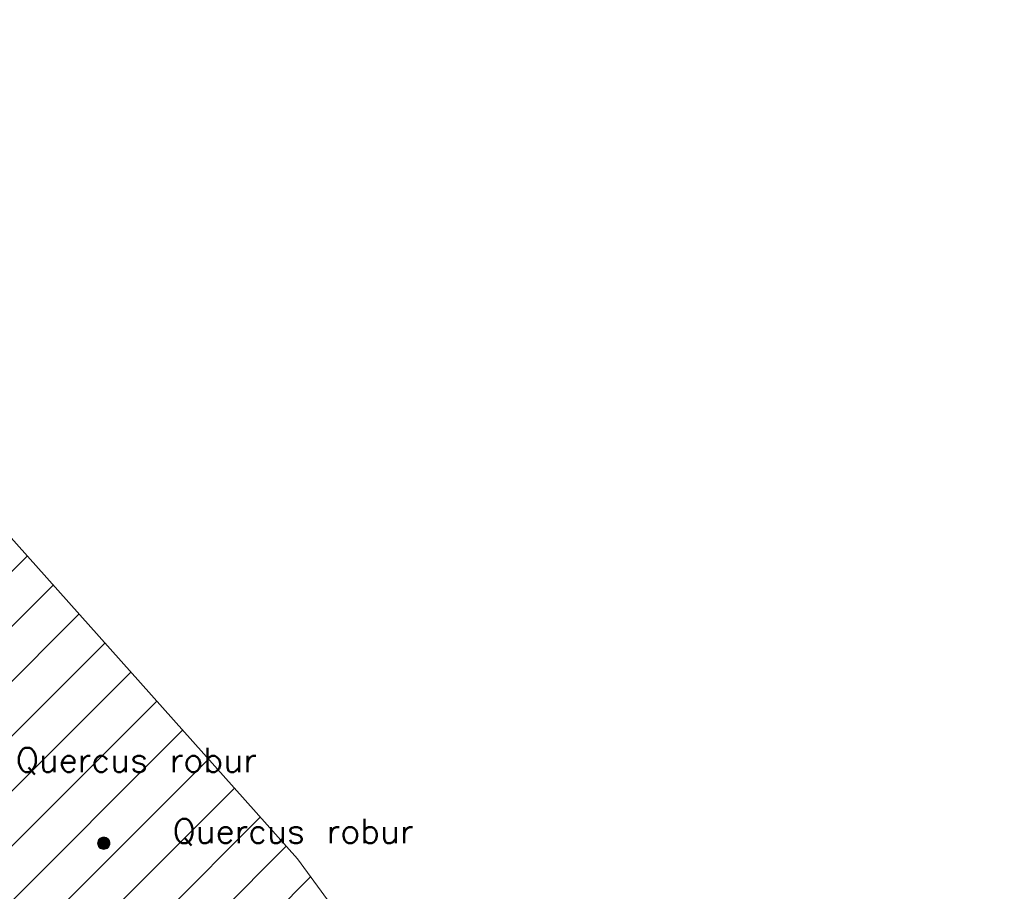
# Model space of a CAD drawing. Header units: metres. Extents: x 102852 to 106916, y 385458 to 392749.
# Tile 57 of 59: x 104965 to 105006, y 388369 to 388404. Entities that reach past the tile are written whole.
import ezdxf
from ezdxf.enums import TextEntityAlignment as Align

# ---------------------------------------------------------------- set-up
doc = ezdxf.new("R2010")
doc.units = ezdxf.units.M
for name, color, linetype, lineweight in [('0-BEPLANTING', 14, 'Continuous', 30), ('B-WE-GR-STRUIK-G', 90, 'Continuous', 13), ('Bomen', 84, 'Continuous', 0), ('Boomsoort', 10, 'Continuous', 0)]:
    doc.layers.add(name, color=color, linetype=linetype, lineweight=lineweight)
doc.styles.add('Style-txt', font='txt.shx')

# ---------------------------------------------------------------- blocks, each defined once
blk = doc.blocks.new('MPOLYGON_247')
at = {"layer": 'Bomen', "flags": 128}
for points in [[(104968.515, 388370.819), (104968.51, 388370.77), (104969.01, 388370.77)], [(104968.51, 388370.77), (104968.515, 388370.721), (104969.005, 388370.721)], [(104968.51, 388370.77), (104969.01, 388370.77), (104969.005, 388370.721)], [(104968.529, 388370.866), (104968.515, 388370.819), (104969.005, 388370.819)], [(104968.515, 388370.819), (104969.005, 388370.819), (104969.01, 388370.77)], [(104968.552, 388370.909), (104968.529, 388370.866), (104968.991, 388370.866)], [(104968.529, 388370.866), (104968.991, 388370.866), (104969.005, 388370.819)], [(104968.583, 388370.947), (104968.552, 388370.909), (104968.968, 388370.909)], [(104968.552, 388370.909), (104968.968, 388370.909), (104968.991, 388370.866)], [(104968.621, 388370.978), (104968.583, 388370.947), (104968.937, 388370.947)], [(104968.583, 388370.947), (104968.937, 388370.947), (104968.968, 388370.909)], [(104968.664, 388371.001), (104968.621, 388370.978), (104968.899, 388370.978)], [(104968.621, 388370.978), (104968.899, 388370.978), (104968.937, 388370.947)], [(104968.711, 388371.015), (104968.664, 388371.001), (104968.856, 388371.001)], [(104968.664, 388371.001), (104968.856, 388371.001), (104968.899, 388370.978)], [(104968.76, 388371.02), (104968.711, 388371.015), (104968.809, 388371.015)], [(104968.711, 388371.015), (104968.809, 388371.015), (104968.856, 388371.001)], [(104968.515, 388370.721), (104968.529, 388370.674), (104968.991, 388370.674)], [(104968.515, 388370.721), (104969.005, 388370.721), (104968.991, 388370.674)], [(104968.529, 388370.674), (104968.552, 388370.631), (104968.968, 388370.631)], [(104968.529, 388370.674), (104968.991, 388370.674), (104968.968, 388370.631)], [(104968.552, 388370.631), (104968.583, 388370.593), (104968.937, 388370.593)], [(104968.552, 388370.631), (104968.968, 388370.631), (104968.937, 388370.593)], [(104968.583, 388370.593), (104968.621, 388370.562), (104968.899, 388370.562)], [(104968.583, 388370.593), (104968.937, 388370.593), (104968.899, 388370.562)], [(104968.621, 388370.562), (104968.664, 388370.539), (104968.856, 388370.539)], [(104968.621, 388370.562), (104968.899, 388370.562), (104968.856, 388370.539)], [(104968.664, 388370.539), (104968.711, 388370.525), (104968.809, 388370.525)], [(104968.664, 388370.539), (104968.856, 388370.539), (104968.809, 388370.525)], [(104968.711, 388370.525), (104968.809, 388370.525), (104968.76, 388370.52)]]:
    blk.add_lwpolyline(points, close=True, dxfattribs=at)
at = {"layer": 'Bomen', "color": 74, "true_color": 0x55aa00, "flags": 128}
for points in [[(104968.51, 388370.77), (104968.515, 388370.819)], [(104968.515, 388370.721), (104968.51, 388370.77)], [(104968.515, 388370.819), (104968.529, 388370.866)], [(104968.529, 388370.866), (104968.552, 388370.909)], [(104968.552, 388370.909), (104968.583, 388370.947)], [(104968.583, 388370.947), (104968.621, 388370.978)], [(104968.621, 388370.978), (104968.664, 388371.001)], [(104968.664, 388371.001), (104968.711, 388371.015)], [(104968.711, 388371.015), (104968.76, 388371.02)], [(104968.76, 388371.02), (104968.809, 388371.015)], [(104968.809, 388371.015), (104968.856, 388371.001)], [(104968.856, 388371.001), (104968.899, 388370.978)], [(104968.899, 388370.978), (104968.937, 388370.947)], [(104968.937, 388370.947), (104968.968, 388370.909)], [(104968.968, 388370.909), (104968.991, 388370.866)], [(104968.991, 388370.866), (104969.005, 388370.819)], [(104969.005, 388370.819), (104969.01, 388370.77)], [(104969.01, 388370.77), (104969.005, 388370.721)], [(104968.529, 388370.674), (104968.515, 388370.721)], [(104968.552, 388370.631), (104968.529, 388370.674)], [(104968.583, 388370.593), (104968.552, 388370.631)], [(104968.621, 388370.562), (104968.583, 388370.593)], [(104968.664, 388370.539), (104968.621, 388370.562)], [(104968.711, 388370.525), (104968.664, 388370.539)], [(104968.76, 388370.52), (104968.711, 388370.525)], [(104968.809, 388370.525), (104968.76, 388370.52)], [(104968.856, 388370.539), (104968.809, 388370.525)], [(104968.899, 388370.562), (104968.856, 388370.539)], [(104968.937, 388370.593), (104968.899, 388370.562)], [(104968.968, 388370.631), (104968.937, 388370.593)], [(104968.991, 388370.674), (104968.968, 388370.631)], [(104969.005, 388370.721), (104968.991, 388370.674)]]:
    blk.add_lwpolyline(points, dxfattribs=at)
at = {"layer": 'Bomen'}
for points in [[(104968.515, 388370.819), (104968.51, 388370.77), (104969.01, 388370.77)], [(104968.529, 388370.866), (104968.515, 388370.819), (104969.005, 388370.819)], [(104968.515, 388370.819), (104969.005, 388370.819), (104969.01, 388370.77)], [(104968.552, 388370.909), (104968.529, 388370.866), (104968.991, 388370.866)], [(104968.529, 388370.866), (104968.991, 388370.866), (104969.005, 388370.819)], [(104968.583, 388370.947), (104968.552, 388370.909), (104968.968, 388370.909)], [(104968.552, 388370.909), (104968.968, 388370.909), (104968.991, 388370.866)], [(104968.621, 388370.978), (104968.583, 388370.947), (104968.937, 388370.947)], [(104968.583, 388370.947), (104968.937, 388370.947), (104968.968, 388370.909)], [(104968.664, 388371.001), (104968.621, 388370.978), (104968.899, 388370.978)], [(104968.621, 388370.978), (104968.899, 388370.978), (104968.937, 388370.947)], [(104968.711, 388371.015), (104968.664, 388371.001), (104968.856, 388371.001)], [(104968.664, 388371.001), (104968.856, 388371.001), (104968.899, 388370.978)], [(104968.76, 388371.02), (104968.711, 388371.015), (104968.809, 388371.015)], [(104968.711, 388371.015), (104968.809, 388371.015), (104968.856, 388371.001)]]:
    blk.add_solid(points, dxfattribs=at)
at = {"layer": 'Bomen', "extrusion": (0, 0, -1)}
for points in [[(-104968.51, 388370.77), (-104968.515, 388370.721), (-104969.005, 388370.721)], [(-104968.51, 388370.77), (-104969.01, 388370.77), (-104969.005, 388370.721)], [(-104968.515, 388370.721), (-104968.529, 388370.674), (-104968.991, 388370.674)], [(-104968.515, 388370.721), (-104969.005, 388370.721), (-104968.991, 388370.674)], [(-104968.529, 388370.674), (-104968.552, 388370.631), (-104968.968, 388370.631)], [(-104968.529, 388370.674), (-104968.991, 388370.674), (-104968.968, 388370.631)], [(-104968.552, 388370.631), (-104968.583, 388370.593), (-104968.937, 388370.593)], [(-104968.552, 388370.631), (-104968.968, 388370.631), (-104968.937, 388370.593)], [(-104968.583, 388370.593), (-104968.621, 388370.562), (-104968.899, 388370.562)], [(-104968.583, 388370.593), (-104968.937, 388370.593), (-104968.899, 388370.562)], [(-104968.621, 388370.562), (-104968.664, 388370.539), (-104968.856, 388370.539)], [(-104968.621, 388370.562), (-104968.899, 388370.562), (-104968.856, 388370.539)], [(-104968.664, 388370.539), (-104968.711, 388370.525), (-104968.809, 388370.525)], [(-104968.664, 388370.539), (-104968.856, 388370.539), (-104968.809, 388370.525)], [(-104968.711, 388370.525), (-104968.809, 388370.525), (-104968.76, 388370.52)]]:
    blk.add_solid(points, dxfattribs=at)

msp = doc.modelspace()

# ---------------------------------------------------------------- hatches: boundary and pattern name
at = {"layer": '0-BEPLANTING', "ltscale": 0.2}
h = msp.add_hatch(dxfattribs=at)
h.set_pattern_fill('ANSI31', color=256, scale=0.1, pattern_type=2)
h.set_pattern_definition([(45, (0, 0), (-1.122532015, 1.122532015), [])])
h.paths.add_polyline_path([(104987.201, 388309.166), (104992.925, 388315.588), (104992.756, 388316.667), (104991.641, 388317.403), (104953.135, 388274.476), (104923.953, 388240.828), (104926.911, 388240.402), (104944.757, 388260.964), (104957.242, 388276.217), (104972.593, 388292.144)])
h.paths.add_polyline_path([(104936.204, 388377.188), (104952.646, 388367.271), (104969.821, 388352.819), (104974.522, 388348.095), (104980.289, 388345.028), (104984.264, 388338.012), (104991.022, 388328.917), (104993.469, 388321.613), (105005.563, 388330.004), (104996.896, 388342.497), (104976.68, 388370.134), (104961.352, 388387.307), (104947.568, 388403.325), (104947.217, 388404.45), (104938.787, 388397.035), (104930.964, 388390.489), (104916.114, 388375.269), (104903.991, 388361.911), (104899.862, 388357.443), (104895.733, 388352.975), (104891.914, 388348.244), (104885.812, 388340.551), (104877.742, 388328.044), (104867.665, 388309.754), (104853.458, 388287.129), (104848.149, 388279.703), (104837.038, 388265.339), (104824.573, 388250.432), (104801.029, 388224.864), (104781.751, 388202.889), (104770.991, 388190.278), (104772.452, 388186.635), (104772.811, 388187.175), (104805.639, 388224.606), (104808.222, 388227.561), (104831.7, 388254.318), (104832.147, 388254.814), (104859.776, 388286.427), (104860.103, 388290.424), (104882.914, 388316.421), (104883.344, 388316.932), (104906.664, 388343.462), (104907.096, 388343.97)])

# ---------------------------------------------------------------- linework, layer by layer
at = {"layer": 'B-WE-GR-STRUIK-G', "flags": 128}
msp.add_lwpolyline([(104853.458, 388287.129), (104867.665, 388309.754), (104877.742, 388328.044), (104885.812, 388340.551), (104891.914, 388348.244), (104895.733, 388352.975), (104899.862, 388357.443), (104903.991, 388361.911), (104916.114, 388375.269), (104930.964, 388390.489), (104938.787, 388397.035), (104947.217, 388404.45), (104947.568, 388403.325), (104961.352, 388387.307), (104976.68, 388370.134), (104996.896, 388342.497), (105005.563, 388330.004)], dxfattribs=at)

# ---------------------------------------------------------------- block references
at = {"layer": 'Bomen', "rotation": 360}
msp.add_blockref('MPOLYGON_247', (0, 0, 0.134), dxfattribs=at)

# ---------------------------------------------------------------- texts
at = {"layer": 'Boomsoort', "color": 7, "style": 'Style-txt'}
for p in [(104975.017, 388373.68, 0.134), (104981.427, 388370.77, 0.134)]:
    msp.add_text('Quercus robur', height=1, dxfattribs=at).set_placement(p, align=Align.RIGHT)

doc.saveas('drawing.dxf')
